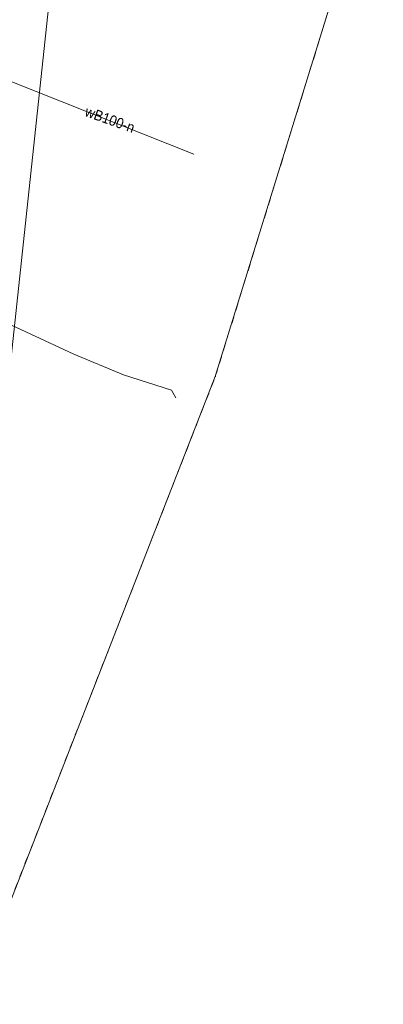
# Model space of a CAD drawing. Header units: millimetres. Extents: x -165388 to 921073, y -295343 to 494042.
# Tile 39 of 117: x 288622 to 314907, y 20485 to 91679. Entities that reach past the tile are written whole.
import ezdxf
from ezdxf.xclip import XClip

# ---------------------------------------------------------------- set-up
doc = ezdxf.new("R2010")
doc.units = ezdxf.units.MM
doc.header["$MEASUREMENT"] = 0
doc.header["$XCLIPFRAME"] = 0
doc.linetypes.add('0.5_0.5', pattern=[1000, 500, -500])
for name, color, linetype, lineweight in [('20231207_mdcp_Kolska_2-4_6_0_Nr_pióra__1', 7, 'Continuous', 13), ('bg-woz-oz.6640.12006.2023.pge-1_rzut_5_219-działka ewidencyjna_Nr_pióra__7', 7, 'Continuous', 18), ('bg-woz-oz.6640.12006.2023.pge-1_rzut_5_przewód telekomunikacyjny (linia)_Nr_pióra__30', 252, 'Continuous', 18)]:
    doc.layers.add(name, color=color, linetype=linetype, lineweight=lineweight)
for name, color, linetype in [('bg-woz-oz.6640.12006.2023.pge-1_rzut_5_203-punkt graniczny', 7, 'Continuous'), ('INW_GEO', 7, 'Continuous'), ('ZD_INNE', 7, 'Continuous')]:
    doc.layers.add(name, color=color, linetype=linetype)
for name, color, linetype, lineweight, true_color in [('bg-woz-oz.6640.12006.2023.pge-1_rzut_5_218-kontur użytku gruntowego_Nr_pióra__3', 7, 'Continuous', 18, 0x959595), ('bg-woz-oz.6640.12006.2023.pge-1_rzut_5_przewód wodociągowy (linia)-Atr1_Nr_pióra__5', 7, 'Continuous', 18, 0x1d1d1d), ('bg-woz-oz.6640.12006.2023.pge-1_rzut_5_przewód wodociągowy (linia)_Nr_pióra__5', 7, 'Continuous', 18, 0x1d1d1d)]:
    doc.layers.add(name, color=color, linetype=linetype, lineweight=lineweight, true_color=true_color)
doc.styles.add('GENERATED_STYLE_1', font='txt')
picture_1 = doc.add_image_def('image1.tif', size_in_pixel=(4961, 3508))

# ---------------------------------------------------------------- blocks, each defined once
blk = doc.blocks.new('Rysunek_2_5', base_point=(-8071116841.925635, -4961354754.727498))
at = {"layer": 'bg-woz-oz.6640.12006.2023.pge-1_rzut_5_203-punkt graniczny', "linetype": 'Continuous', "lineweight": 0, "true_color": 0x000000}
blk.add_hatch(color=18, dxfattribs=at).paths.add_polyline_path([(302809.0193979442, 65874.47805702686, 0.9999999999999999), (302719.5286890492, 65884.03907138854, 0.9999999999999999)])
at = {"layer": 'bg-woz-oz.6640.12006.2023.pge-1_rzut_5_218-kontur użytku gruntowego_Nr_pióra__3', "linetype": '0.5_0.5', "flags": 128}
for points in [[(302764.2740439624, 65879.25856374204), (314907.1534322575, 105171.6252546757)], [(282817.1276887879, 14819.37653943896), (302764.2740439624, 65879.25856374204)]]:
    blk.add_lwpolyline(points, dxfattribs=at)
at = {"layer": 'bg-woz-oz.6640.12006.2023.pge-1_rzut_5_219-działka ewidencyjna_Nr_pióra__7', "linetype": 'Continuous', "flags": 128}
for points in [[(302764.2740439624, 65879.25856374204), (314907.1534322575, 105171.6252546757)], [(282817.1276887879, 14819.37653943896), (302764.2740439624, 65879.25856374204)]]:
    blk.add_lwpolyline(points, dxfattribs=at)
at = {"layer": 'bg-woz-oz.6640.12006.2023.pge-1_rzut_5_przewód telekomunikacyjny (linia)_Nr_pióra__30', "linetype": 'Continuous', "flags": 128}
blk.add_lwpolyline([(225274.6780151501, 94955.78702632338), (234339.4993888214, 91694.34356037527), (251847.5086241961, 84624.39924571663), (255732.1527898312, 83143.33891589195), (264614.8905977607, 79589.58469796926), (281068.133354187, 72813.35397530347), (292528.0839214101, 67495.83265651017), (296120.1197979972, 66005.80639112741), (299592.3674711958, 64900.68373270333), (299905.0323031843, 64344.31991074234)], dxfattribs=at)
at = {"layer": 'bg-woz-oz.6640.12006.2023.pge-1_rzut_5_przewód wodociągowy (linia)_Nr_pióra__5', "linetype": 'Continuous', "flags": 128}
blk.add_lwpolyline([(232863.3737005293, 99716.5535390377), (257347.6248020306, 99393.67891754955), (301214.3413163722, 81964.93879612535)], dxfattribs=at)
at = {"layer": 'bg-woz-oz.6640.12006.2023.pge-1_rzut_5_przewód wodociągowy (linia)-Atr1_Nr_pióra__5', "linetype": 'Continuous', "insert": (293393.3190678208, 85080.77835248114), "char_height": 750, "attachment_point": 4, "rotation": 340.34876190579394, "style": 'GENERATED_STYLE_1'}
blk.add_mtext('\\A1;{\\W0.900000x;\\fArial|b0|i0|c238|p38;wB100-n}', dxfattribs=at)
blk = doc.blocks.new('Rysunek_3_6', base_point=(188221.5929863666, 121798.6003440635))
at = {"layer": '20231207_mdcp_Kolska_2-4_6_0_Nr_pióra__1'}
image = blk.add_image(picture_1, insert=(75928.03021990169, 59123.25048484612), size_in_units=(209999.7916666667, 148500.0416666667), rotation=-6.098238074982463, dxfattribs=at)
image.set_boundary_path([(-0.5, -0.5), (4960.5, 3507.5)])

msp = doc.modelspace()

# ---------------------------------------------------------------- block references
at = {"layer": 'INW_GEO', "color": 151, "linetype": 'Continuous', "lineweight": 13, "true_color": 0x80c2ff}
ref = msp.add_blockref('Rysunek_2_5', (-8071116841.925635, -4961354754.727498), dxfattribs=at)
XClip(ref).set_block_clipping_path([(-195425.9394250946, -263123.0086484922), (606609.6817159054, -348810.9449165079), (694192.2923495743, 470958.7517303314), (-107843.3287914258, 556646.6879983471)])
at = {"layer": 'ZD_INNE', "color": 151, "linetype": 'Continuous', "lineweight": 13, "true_color": 0x80c2ff}
ref = msp.add_blockref('Rysunek_3_6', (188221.5929863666, 121798.6003440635), dxfattribs=at)
XClip(ref).set_block_clipping_path([(75928.03021990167, 59123.2504848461), (284739.4774660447, 36814.2388748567), (300515.1557528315, 184473.9502032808), (91703.70850668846, 206782.9618132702)])

doc.saveas('drawing.dxf')
